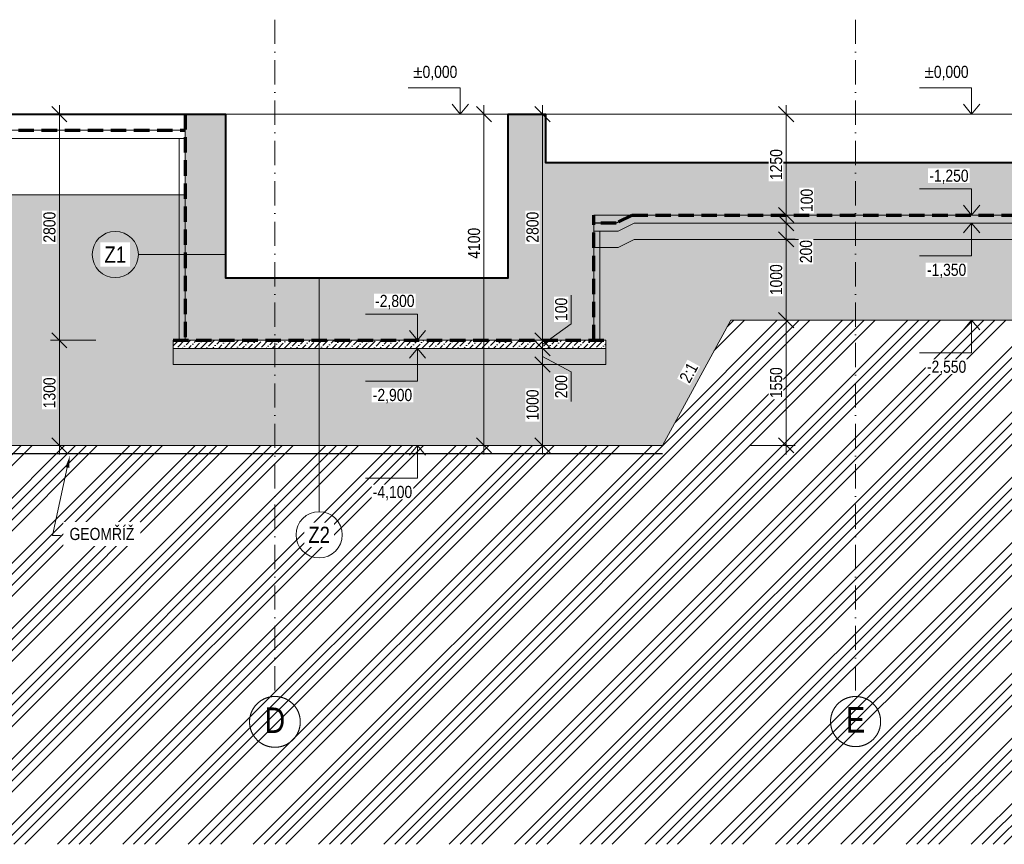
# Model space of a CAD drawing. Header units: millimetres. Extents: x -2694 to 670324, y -147023 to 76385.
# Tile 32 of 51: x 372571 to 384763, y -146531 to -136325. Entities that reach past the tile are written whole.
import ezdxf
from ezdxf import colors
from ezdxf.entities.mleader import LeaderData, LeaderLine
from ezdxf.enums import TextEntityAlignment as Align
from ezdxf.math import Vec2, Vec3

# ---------------------------------------------------------------- set-up
doc = ezdxf.new("R2010")
doc.units = ezdxf.units.MM
doc.header["$LTSCALE"] = 10
for name, pattern in [('Cerchovana 2x', [0.5, 0.3, -0.1, 0, -0.1]), ('DASHDOT', [25.4, 12.7, -6.35, 0, -6.35]), ('ČÁRKOVANÁ', [19.05, 12.7, -6.35])]:
    doc.linetypes.add(name, pattern=pattern)
doc.layers.get('0').update_dxf_attribs({"lineweight": 20})
doc.layers.get('Defpoints').update_dxf_attribs({"lineweight": 20})
for name, color, linetype, lineweight in [('_A_OSY_HPFM', 253, 'DASHDOT', 13), ('A_CARK', 72, 'ČÁRKOVANÁ', 20), ('A_KOTY', 7, 'Continuous', 13), ('A_LEGENDY', 21, 'Continuous', 13), ('A_TENKA', 4, 'Continuous', 20), ('A_TENKA_ZEMNI_PRACE', 31, 'Continuous', 20), ('A_TUCNA', 1, 'Continuous', 40)]:
    doc.layers.add(name, color=color, linetype=linetype, lineweight=lineweight)
doc.layers.add('A_SRAF', color=8, linetype='Continuous', lineweight=13, transparency=0.3)
doc.layers.add('A_SRAFY_ZB', color=7, linetype='Continuous', lineweight=13, true_color=0xc8c8c8, transparency=0.3)
doc.styles.add('ARIAL', font='arial.ttf')
doc.styles.add('KÓTY', font='ARIALN.TTF')
doc.linetypes.add('CIKCAK', pattern='A,0.00254,-5.08,[131,ltypeshp.shx,S=5.08,R=0,X=-5.08,Y=0],-10.16,[131,ltypeshp.shx,S=5.08,R=180,X=5.08,Y=0],-5.08', length=20.32254)
doc.dimstyles.new('INPROS - 75', dxfattribs={"dimscale": 75, "dimtxt": 2, "dimasz": 2.5, "dimexe": 1.5, "dimexo": 2, "dimtad": 1, "dimdec": 0, "dimrnd": 5, "dimtxsty": 'KÓTY', "dimblk": 'OBLIQUE', "dimcen": 2.5, "dimdle": 1.5, "dimadec": 0, "dimazin": 0, "dimtfac": 1, "dimtdec": 0, "dimtmove": 2, "dimatfit": 3, "dimldrblk": 'OBLIQUE', "dimfxl": 6, "dimfxlon": 1, "dimtfill": 1, "dimlwd": -1, "dimlwe": -1, "dimarcsym": 0})

# ---------------------------------------------------------------- blocks, each defined once
blk = doc.blocks.new('_Oblique')
at = {"color": 0, "linetype": 'ByBlock', "lineweight": -2}
blk.add_line((-0.5, -0.5), (0.5, 0.5), dxfattribs=at)
blk = doc.blocks.new('*D263')
at = {"layer": 'A_KOTY', "color": 0, "transparency": 16777216}
for p, q in [((379400, -140087), (379400, -139733)), ((379045, -140343), (379400, -140087)), ((379045, -140506), (379045, -140181)), ((378595, -140293), (379158, -140293)), ((378595, -140393), (379158, -140393))]:
    blk.add_line(p, q, dxfattribs=at)
at = {"layer": 'Defpoints', "color": 0, "transparency": 16777216}
for p in [(378400, -140293), (379045, -140293), (378400, -140393)]:
    blk.add_point(p, dxfattribs=at)
at = {"layer": 'A_KOTY', "color": 0, "transparency": 16777216, "xscale": 187.5, "yscale": 187.5, "zscale": 187.5}
for p, rotation in [((379045, -140293), 90), ((379045, -140393), 270)]:
    blk.add_blockref('_Oblique', p, dxfattribs=dict(at, rotation=rotation))
at = {"layer": 'A_KOTY', "color": 0, "transparency": 16777216, "insert": (379277, -139910), "char_height": 150, "attachment_point": 5, "rotation": 90, "style": 'KÓTY', "bg_fill": 3, "box_fill_scale": 1.1, "bg_fill_color": 256, "bg_fill_true_color": 13158600, "bg_fill_transparency": 0}
blk.add_mtext('100', dxfattribs=at)
blk = doc.blocks.new('*D264')
at = {"layer": 'A_KOTY', "color": 0, "transparency": 16777216}
for p, q in [((379045, -140406), (379045, -137381)), ((379045, -137493), (378933, -137493)), ((378595, -140293), (379158, -140293))]:
    blk.add_line(p, q, dxfattribs=at)
at = {"layer": 'Defpoints', "color": 0, "transparency": 16777216}
for p in [(379045, -137493), (379080, -137493), (378400, -140293)]:
    blk.add_point(p, dxfattribs=at)
at = {"layer": 'A_KOTY', "color": 0, "transparency": 16777216, "xscale": 187.5, "yscale": 187.5, "zscale": 187.5}
for p, rotation in [((379045, -137493), 90), ((379045, -140293), 270)]:
    blk.add_blockref('_Oblique', p, dxfattribs=dict(at, rotation=rotation))
at = {"layer": 'A_KOTY', "color": 0, "transparency": 16777216, "insert": (378922, -138893), "char_height": 150, "attachment_point": 5, "rotation": 90, "style": 'KÓTY', "bg_fill": 3, "box_fill_scale": 1.1, "bg_fill_color": 256, "bg_fill_true_color": 13158600, "bg_fill_transparency": 0}
blk.add_mtext('2800', dxfattribs=at)
blk = doc.blocks.new('*D265')
at = {"layer": 'A_KOTY', "color": 0, "transparency": 16777216}
for p, q in [((382061, -138856), (382061, -137381)), ((381611, -137493), (382174, -137493)), ((381611, -138743), (382174, -138743))]:
    blk.add_line(p, q, dxfattribs=at)
at = {"layer": 'Defpoints', "color": 0, "transparency": 16777216}
for p in [(381305, -137493), (382061, -137493), (381305, -138743)]:
    blk.add_point(p, dxfattribs=at)
at = {"layer": 'A_KOTY', "color": 0, "transparency": 16777216, "xscale": 187.5, "yscale": 187.5, "zscale": 187.5}
for p, rotation in [((382061, -137493), 90), ((382061, -138743), 270)]:
    blk.add_blockref('_Oblique', p, dxfattribs=dict(at, rotation=rotation))
at = {"layer": 'A_KOTY', "color": 0, "transparency": 16777216, "insert": (381938, -138118), "char_height": 150, "attachment_point": 5, "rotation": 90, "style": 'KÓTY', "bg_fill": 3, "box_fill_scale": 1.1, "bg_fill_color": 256, "bg_fill_true_color": 13158600, "bg_fill_transparency": 0}
blk.add_mtext('1250', dxfattribs=at)
blk = doc.blocks.new('*D266')
at = {"layer": 'A_KOTY', "color": 0, "transparency": 16777216}
for p, q in [((382061, -138631), (382061, -138956)), ((381611, -138743), (382174, -138743)), ((382061, -138843), (382174, -138843))]:
    blk.add_line(p, q, dxfattribs=at)
at = {"layer": 'Defpoints', "color": 0, "transparency": 16777216}
for p in [(381305, -138743), (382061, -138843), (382061, -138843)]:
    blk.add_point(p, dxfattribs=at)
at = {"layer": 'A_KOTY', "color": 0, "transparency": 16777216, "xscale": 187.5, "yscale": 187.5, "zscale": 187.5}
for p, rotation in [((382061, -138743), 90), ((382061, -138843), 270)]:
    blk.add_blockref('_Oblique', p, dxfattribs=dict(at, rotation=rotation))
at = {"layer": 'A_KOTY', "color": 0, "transparency": 16777216, "insert": (382317, -138561), "char_height": 150, "attachment_point": 5, "rotation": 90, "style": 'KÓTY', "bg_fill": 3, "box_fill_scale": 1.1, "bg_fill_color": 256, "bg_fill_true_color": 13158600, "bg_fill_transparency": 0}
blk.add_mtext('100', dxfattribs=at)
blk = doc.blocks.new('*D267')
at = {"layer": 'A_KOTY', "color": 0, "transparency": 16777216}
for p, q in [((382061, -138731), (382061, -139156)), ((382061, -138843), (382174, -138843)), ((382061, -139043), (382174, -139043))]:
    blk.add_line(p, q, dxfattribs=at)
at = {"layer": 'Defpoints', "color": 0, "transparency": 16777216}
for p in [(382061, -138843), (382061, -139043), (382061, -139043)]:
    blk.add_point(p, dxfattribs=at)
at = {"layer": 'A_KOTY', "color": 0, "transparency": 16777216, "xscale": 187.5, "yscale": 187.5, "zscale": 187.5, "rotation": 90}
blk.add_blockref('_Oblique', (382061, -138843), dxfattribs=at)
at = {"layer": 'A_KOTY', "color": 0, "transparency": 16777216, "insert": (382308, -139195), "char_height": 150, "attachment_point": 5, "rotation": 90, "style": 'KÓTY', "bg_fill": 3, "box_fill_scale": 1.1, "bg_fill_color": 256, "bg_fill_true_color": 13158600, "bg_fill_transparency": 0}
blk.add_mtext('200', dxfattribs=at)
at = {"layer": 'A_KOTY', "color": 0, "transparency": 16777216, "xscale": 187.5, "yscale": 187.5, "zscale": 187.5, "rotation": 270}
blk.add_blockref('_Oblique', (382061, -139043), dxfattribs=at)
blk = doc.blocks.new('*D268')
at = {"layer": 'A_KOTY', "color": 0, "transparency": 16777216}
for p, q in [((379045, -140281), (379045, -140706)), ((378595, -140393), (379158, -140393)), ((379045, -140493), (379400, -140683)), ((378595, -140593), (379158, -140593)), ((379400, -140683), (379400, -141050))]:
    blk.add_line(p, q, dxfattribs=at)
at = {"layer": 'Defpoints', "color": 0, "transparency": 16777216}
for p in [(378400, -140393), (378400, -140593), (379045, -140593)]:
    blk.add_point(p, dxfattribs=at)
at = {"layer": 'A_KOTY', "color": 0, "transparency": 16777216, "xscale": 187.5, "yscale": 187.5, "zscale": 187.5, "rotation": 90}
blk.add_blockref('_Oblique', (379045, -140393), dxfattribs=at)
at = {"layer": 'A_KOTY', "color": 0, "transparency": 16777216, "insert": (379277, -140867), "char_height": 150, "attachment_point": 5, "rotation": 90, "style": 'KÓTY', "bg_fill": 3, "box_fill_scale": 1.1, "bg_fill_color": 256, "bg_fill_true_color": 13158600, "bg_fill_transparency": 0}
blk.add_mtext('200', dxfattribs=at)
at = {"layer": 'A_KOTY', "color": 0, "transparency": 16777216, "xscale": 187.5, "yscale": 187.5, "zscale": 187.5, "rotation": 270}
blk.add_blockref('_Oblique', (379045, -140593), dxfattribs=at)
blk = doc.blocks.new('*D269')
at = {"layer": 'A_KOTY', "color": 0, "transparency": 16777216}
for p, q in [((382061, -139931), (382061, -141706)), ((381611, -140043), (382174, -140043)), ((381611, -141593), (382174, -141593))]:
    blk.add_line(p, q, dxfattribs=at)
at = {"layer": 'Defpoints', "color": 0, "transparency": 16777216}
for p in [(381376, -140043), (381376, -141593), (382061, -141593)]:
    blk.add_point(p, dxfattribs=at)
at = {"layer": 'A_KOTY', "color": 0, "transparency": 16777216, "xscale": 187.5, "yscale": 187.5, "zscale": 187.5}
for p, rotation in [((382061, -140043), 90), ((382061, -141593), 270)]:
    blk.add_blockref('_Oblique', p, dxfattribs=dict(at, rotation=rotation))
at = {"layer": 'A_KOTY', "color": 0, "transparency": 16777216, "insert": (381938, -140818), "char_height": 150, "attachment_point": 5, "rotation": 90, "style": 'KÓTY', "bg_fill": 3, "box_fill_scale": 1.1, "bg_fill_color": 256, "bg_fill_true_color": 13158600, "bg_fill_transparency": 0}
blk.add_mtext('1550', dxfattribs=at)
blk = doc.blocks.new('*D278')
at = {"layer": 'A_KOTY', "color": 0, "transparency": 16777216}
for p, q in [((382061, -138931), (382061, -140156)), ((382061, -139043), (382174, -139043)), ((382061, -140043), (382174, -140043))]:
    blk.add_line(p, q, dxfattribs=at)
at = {"layer": 'Defpoints', "color": 0, "transparency": 16777216}
for p in [(382061, -139043), (382061, -140043), (382061, -140043)]:
    blk.add_point(p, dxfattribs=at)
at = {"layer": 'A_KOTY', "color": 0, "transparency": 16777216, "xscale": 187.5, "yscale": 187.5, "zscale": 187.5}
for p, rotation in [((382061, -139043), 90), ((382061, -140043), 270)]:
    blk.add_blockref('_Oblique', p, dxfattribs=dict(at, rotation=rotation))
at = {"layer": 'A_KOTY', "color": 0, "transparency": 16777216, "insert": (381938, -139543), "char_height": 150, "attachment_point": 5, "rotation": 90, "style": 'KÓTY', "bg_fill": 3, "box_fill_scale": 1.1, "bg_fill_color": 256, "bg_fill_true_color": 13158600, "bg_fill_transparency": 0}
blk.add_mtext('1000', dxfattribs=at)
blk = doc.blocks.new('*D279')
at = {"layer": 'A_KOTY', "color": 0, "transparency": 16777216}
for p, q in [((378320, -137381), (378320, -141706)), ((378176, -137493), (378433, -137493)), ((378176, -141593), (378433, -141593))]:
    blk.add_line(p, q, dxfattribs=at)
at = {"layer": 'Defpoints', "color": 0, "transparency": 16777216}
for p in [(378026, -137493), (378026, -141593), (378320, -141593)]:
    blk.add_point(p, dxfattribs=at)
at = {"layer": 'A_KOTY', "color": 0, "transparency": 16777216, "xscale": 187.5, "yscale": 187.5, "zscale": 187.5}
for p, rotation in [((378320, -137493), 90), ((378320, -141593), 270)]:
    blk.add_blockref('_Oblique', p, dxfattribs=dict(at, rotation=rotation))
at = {"layer": 'A_KOTY', "color": 0, "transparency": 16777216, "insert": (378197, -139092), "char_height": 150, "attachment_point": 5, "rotation": 90, "style": 'KÓTY', "bg_fill": 3, "box_fill_scale": 1.1, "bg_fill_color": 256, "bg_fill_true_color": 13158600, "bg_fill_transparency": 0}
blk.add_mtext('4100', dxfattribs=at)
blk = doc.blocks.new('*D280')
at = {"layer": 'A_KOTY', "color": 0, "transparency": 16777216}
for p, q in [((379045, -140481), (379045, -141706)), ((378595, -140593), (379158, -140593)), ((378595, -141593), (379158, -141593))]:
    blk.add_line(p, q, dxfattribs=at)
at = {"layer": 'Defpoints', "color": 0, "transparency": 16777216}
for p in [(378400, -140593), (378320, -141593), (379045, -141593)]:
    blk.add_point(p, dxfattribs=at)
at = {"layer": 'A_KOTY', "color": 0, "transparency": 16777216, "xscale": 187.5, "yscale": 187.5, "zscale": 187.5}
for p, rotation in [((379045, -140593), 90), ((379045, -141593), 270)]:
    blk.add_blockref('_Oblique', p, dxfattribs=dict(at, rotation=rotation))
at = {"layer": 'A_KOTY', "color": 0, "transparency": 16777216, "insert": (378922, -141093), "char_height": 150, "attachment_point": 5, "rotation": 90, "style": 'KÓTY', "bg_fill": 3, "box_fill_scale": 1.1, "bg_fill_color": 256, "bg_fill_true_color": 13158600, "bg_fill_transparency": 0}
blk.add_mtext('1000', dxfattribs=at)
blk = doc.blocks.new('*D357')
at = {"layer": 'A_KOTY', "color": 0, "transparency": 16777216}
for p, q in [((373063, -140406), (373063, -137381)), ((373513, -137493), (372951, -137493)), ((373513, -140293), (372951, -140293))]:
    blk.add_line(p, q, dxfattribs=at)
at = {"layer": 'Defpoints', "color": 0, "transparency": 16777216}
for p in [(373063, -137493), (374620, -137493), (374620, -140293)]:
    blk.add_point(p, dxfattribs=at)
at = {"layer": 'A_KOTY', "color": 0, "transparency": 16777216, "xscale": 187.5, "yscale": 187.5, "zscale": 187.5}
for p, rotation in [((373063, -137493), 90), ((373063, -140293), 270)]:
    blk.add_blockref('_Oblique', p, dxfattribs=dict(at, rotation=rotation))
at = {"layer": 'A_KOTY', "color": 0, "transparency": 16777216, "insert": (372940, -138893), "char_height": 150, "attachment_point": 5, "rotation": 90, "style": 'KÓTY', "bg_fill": 3, "box_fill_scale": 1.1, "bg_fill_color": 256, "bg_fill_true_color": 13158600, "bg_fill_transparency": 0}
blk.add_mtext('2800', dxfattribs=at)
blk = doc.blocks.new('*D358')
at = {"layer": 'A_KOTY', "color": 0, "transparency": 16777216}
for p, q in [((373063, -140181), (373063, -141706)), ((373513, -140293), (372951, -140293)), ((373513, -141593), (372951, -141593))]:
    blk.add_line(p, q, dxfattribs=at)
at = {"layer": 'Defpoints', "color": 0, "lineweight": 100, "transparency": 16777216}
for p in [(374620, -140293), (373063, -141593), (374620, -141593)]:
    blk.add_point(p, dxfattribs=at)
at = {"layer": 'A_KOTY', "color": 0, "transparency": 16777216, "xscale": 187.5, "yscale": 187.5, "zscale": 187.5}
for p, rotation in [((373063, -140293), 90), ((373063, -141593), 270)]:
    blk.add_blockref('_Oblique', p, dxfattribs=dict(at, rotation=rotation))
at = {"layer": 'A_KOTY', "color": 0, "transparency": 16777216, "insert": (372940, -140943), "char_height": 150, "attachment_point": 5, "rotation": 90, "style": 'KÓTY', "bg_fill": 3, "box_fill_scale": 1.1, "bg_fill_color": 256, "bg_fill_true_color": 13158600, "bg_fill_transparency": 0}
blk.add_mtext('1300', dxfattribs=at)

msp = doc.modelspace()

# ---------------------------------------------------------------- hatches: boundary and pattern name
at = {"layer": 'A_SRAF'}
h = msp.add_hatch(dxfattribs=at)
h.set_pattern_fill('ANSI34', color=256, scale=30)
h.set_pattern_definition([(45, (0, 16281.7), (-404.1115, 404.1115), []), (45, (134.7, 16281.7), (-404.1115, 404.1115), []), (45, (269.4, 16281.7), (-404.1115, 404.1115), []), (45, (404.1, 16281.7), (-404.1115, 404.1115), [])])
h.paths.add_polyline_path([(415148, -139593.2), (414013.1, -139593.2), (414013.1, -142493.2), (413909.5, -142493.2), (413909.5, -139593.2), (411065, -139593.2), (410515, -138493.2), (406632.7, -138493.7), (405787.3, -140043.7), (405287.3, -140043.7), (403787.6, -142793.2), (400021.7, -142793.2), (398521.7, -140043.2), (395115.5, -140043.2), (393615.5, -142793.2), (387914.4, -142793.2), (386414.4, -140043.2), (381376, -140043.2), (380530.5, -141593.2), (369791.4, -141593.2), (369136.8, -142793.2), (359669.8, -142792.7), (358170, -140043.2), (357670, -140043.2), (356824.6, -138493.2), (355507.4, -138493.2), (355507.4, -146531.1), (415148, -146531.1)])
h = msp.add_hatch(dxfattribs=at)
h.set_pattern_fill('AR-CONC', color=256, scale=2)
h.paths.add_polyline_path([(400900, -138493.2), (392815, -138493.2), (392815, -141493.2), (392965, -141493.2), (392965, -141593.2), (392965, -141793.2), (388565, -141793.2), (388565, -141593.2), (388565, -141493.2), (388715, -141493.2), (388715, -139043.2), (380180, -139043.2), (379980, -139143.2), (379680, -139143.2), (379680, -140293.2), (379830, -140293.2), (379830, -140393.2), (379830, -140593.2), (374470, -140593.2), (374470, -140393.2), (374470, -140293.2), (374620, -140293.2), (374620, -138493.2), (368270.8, -138493.2), (368270.8, -140893.2), (368270.8, -141293.2), (368420.8, -141293.2), (368420.8, -141393.2), (368420.8, -141593.2), (360420.8, -141593.2), (360420.8, -141393.2), (360420.8, -141293.2), (360570.8, -141293.2), (360570.8, -140893.2), (360570.8, -138493.2), (356824.6, -138493.2), (357670, -140043.2), (358170, -140043.2), (359670, -142793.2), (369136.8, -142793.2), (369791.4, -141593.2), (380530.5, -141593.2), (381376, -140043.2), (386414.4, -140043.2), (387914.4, -142793.2), (393615.5, -142793.2), (394270.1, -141593.2), (395115.5, -140043.2), (398521.7, -140043.2), (399367.1, -141593.2), (400021.7, -142793.2), (403787.6, -142793.2), (404455.1, -141569.4), (405287.3, -140043.7), (405787.3, -140043.7), (406633, -138493.2), (403000, -138493.2), (403000, -141169.4), (403000, -141469.4), (403150, -141471.4), (403150, -141571.4), (403150, -141771.4), (400750, -141771.4), (400750, -141571.4), (400750, -141471.4), (400900, -141471.4), (400900, -141469.4), (400900, -141169.4)])
h = msp.add_hatch(dxfattribs=at)
h.set_pattern_fill('ANSI36', color=256, scale=16.5, angle=-1.27e-14)
h.paths.add_polyline_path([(388715, -138743.2), (379680, -138743.2), (379680, -138943.2), (379980, -138943.2), (380180, -138843.2), (388715, -138843.2)])
h = msp.add_hatch(dxfattribs=at)
h.set_pattern_fill('ANSI36', color=256, scale=16.5, angle=-1.27e-14)
h.paths.add_polyline_path([(379830, -140293.2), (379680, -140293.2), (374620, -140293.2), (374470, -140293.2), (374470, -140393.2), (374620, -140393.2), (379830, -140393.2)])
h = msp.add_hatch(dxfattribs=at)
h.set_pattern_fill('GRAVEL', color=256, scale=11, angle=-90)
h.paths.add_polyline_path([(379830, -140393.2), (374620, -140393.2), (374470, -140393.2), (374470, -140593.2), (379830, -140593.2)])
at = {"layer": 'A_SRAFY_ZB', "linetype": 'Continuous', "lineweight": -3}
msp.add_hatch(color=256, dxfattribs=at).paths.add_polyline_path([(378620, -137493.2), (379080, -137493.2), (379080, -138093.2), (379680, -138093.2), (379680, -140293.2), (374620, -140293.2), (374620, -137493.2), (375120, -137493.2), (375120, -139518.2), (378620, -139518.2)], flags=16)
msp.add_hatch(color=256, dxfattribs=at).paths.add_polyline_path([(379680, -138743.2), (379680, -138093.2), (388715, -138093.2), (388715, -138743.2)])

# ---------------------------------------------------------------- linework, layer by layer
at = {"layer": '_A_OSY_HPFM', "linetype": 'Cerchovana 2x', "ltscale": 100, "transparency": 33554687}
for p, q in [((375729.9, -136324.6), (375729.9, -144702.5)), ((382919.9, -136324.6), (382919.9, -144702.5))]:
    msp.add_line(p, q, dxfattribs=at)
at = {"layer": '_A_OSY_HPFM', "linetype": 'Cerchovana 2x', "ltscale": 10000, "transparency": 33554687}
for centre, radius in [((375731.2, -145015.8), 314.2), ((382921.2, -145011.6), 310)]:
    msp.add_circle(centre, radius, dxfattribs=at)
at = {"layer": 'A_CARK', "color": 1, "lineweight": 70, "ltscale": 1.5}
for points in [[(374620, -137493.2), (374620, -140293.2)], [(368270.8, -137693.2), (374620, -137693.2)], [(379680, -140293.2), (379680, -138743.2)], [(380156.3, -138743.2), (379956.3, -138843.2), (379680, -138843.2)], [(380156.3, -138743.2), (388715, -138743.2), (388715, -141493.2)], [(374470, -140293.2), (379830, -140293.2)]]:
    msp.add_lwpolyline(points, dxfattribs=at)
at = {"layer": 'A_CARK', "linetype": 'CIKCAK', "lineweight": 15, "ltscale": 0.4}
for points in [[(374545, -140293.2), (374545, -137793.2)], [(379755, -140293.2), (379755, -138943.2)]]:
    msp.add_lwpolyline(points, dxfattribs=at)
at = {"layer": 'A_CARK', "color": 6, "linetype": 'CIKCAK', "lineweight": 30, "ltscale": 0.7}
msp.add_lwpolyline([(369791.4, -141692.7), (380530.5, -141693.2)], dxfattribs=at)
at = {"layer": 'A_KOTY'}
for p, q in [((378026.4, -137168.9), (378026.4, -137493.2)), ((384356.9, -137168.9), (384356.9, -137493.2)), ((378026.4, -137493.2), (377925.7, -137371.9)), ((378026.4, -137493.2), (377925.7, -137371.9)), ((378026.4, -137493.2), (378127, -137371.9)), ((384356.9, -137493.2), (384256.2, -137371.9)), ((384356.9, -137493.2), (384256.2, -137371.9)), ((384356.9, -137493.2), (384457.6, -137371.9)), ((384356.9, -138418.9), (384356.9, -138743.2)), ((384356.9, -138743.2), (384256.2, -138621.9)), ((384356.9, -138743.2), (384256.2, -138621.9)), ((384356.9, -138743.2), (384457.6, -138621.9)), ((384356.9, -138843.2), (384256.2, -138964.4)), ((384356.9, -138843.2), (384256.2, -138964.4)), ((384356.9, -139249.4), (384356.9, -138843.2)), ((384356.9, -138843.2), (384457.6, -138964.4)), ((384356.9, -140043.2), (384256.2, -140164.4)), ((384356.9, -140043.2), (384256.2, -140164.4)), ((384356.9, -140449.4), (384356.9, -140043.2)), ((384356.9, -140043.2), (384457.6, -140164.4)), ((377496.4, -140393.2), (377395.7, -140514.4)), ((377496.4, -140393.2), (377395.7, -140514.4)), ((377496.4, -140799.4), (377496.4, -140393.2)), ((377496.4, -140393.2), (377597, -140514.4)), ((377496.4, -141593.2), (377395.7, -141714.4)), ((377496.4, -141593.2), (377395.7, -141714.4)), ((377496.4, -141999.4), (377496.4, -141593.2)), ((377496.4, -141593.2), (377597, -141714.4))]:
    msp.add_line(p, q, dxfattribs=at)
at = {"layer": 'A_KOTY', "color": 1}
for p, q in [((377496.4, -139968.9), (377496.4, -140293.2)), ((377496.4, -140293.2), (377395.7, -140171.9)), ((377496.4, -140293.2), (377395.7, -140171.9)), ((377496.4, -140293.2), (377597, -140171.9))]:
    msp.add_line(p, q, dxfattribs=at)
at = {"layer": 'A_KOTY'}
for points in [[(378026.4, -137168.9), (377382.2, -137168.9)], [(384356.9, -137168.9), (383712.7, -137168.9)], [(384356.9, -138418.9), (383712.7, -138418.9)], [(374040.4, -139231.5), (375120, -139231.5)], [(384356.9, -139249.4), (383712.7, -139249.4)], [(376278.6, -142414.6), (376278.6, -139518.2)], [(384356.9, -140449.4), (383712.7, -140449.4)], [(377496.4, -140799.4), (376852.2, -140799.4)], [(377496.4, -141999.4), (376852.2, -141999.4)]]:
    msp.add_lwpolyline(points, dxfattribs=at)
at = {"layer": 'A_KOTY', "color": 1}
msp.add_lwpolyline([(377496.4, -139968.9), (376852.2, -139968.9)], dxfattribs=at)
at = {"layer": 'A_KOTY'}
for centre in [(373754.7, -139231.5), (376278.6, -142700.3)]:
    msp.add_circle(centre, 285.7, dxfattribs=at)
at = {"layer": 'A_TENKA', "linetype": 'Continuous', "transparency": 33554687}
for p, q in [((374620, -137493.2), (374620, -140293.2)), ((375120, -137493.2), (374620, -137493.2)), ((375120, -139518.2), (375120, -137493.2)), ((378620, -137493.2), (378620, -139518.2)), ((379080, -137493.2), (378620, -137493.2)), ((379080, -138093.2), (379080, -137493.2)), ((388715, -138093.2), (379080, -138093.2)), ((379680, -138093.2), (379080, -138093.2)), ((379680, -138743.2), (388715, -138743.2)), ((379680, -140293.2), (379680, -138743.2)), ((378620, -139518.2), (375120, -139518.2)), ((374620, -140293.2), (379680, -140293.2))]:
    msp.add_line(p, q, dxfattribs=at)
at = {"layer": 'A_TENKA', "color": 5}
msp.add_lwpolyline([(412115.6, -137493.2), (356883.4, -137493.2)], dxfattribs=at)
at = {"layer": 'A_TENKA'}
for points in [[(368270.8, -137493.2), (374620, -137493.2)], [(368270.8, -137693.2), (374620, -137693.2)], [(368270.8, -137793.2), (374620, -137793.2)], [(380180, -138843.2), (379980, -138943.2)], [(380180, -138843.2), (380180, -138843.2), (388715, -138843.2), (388715, -138743.2)], [(379980, -138943.2), (379980, -138943.2), (379980, -138943.2), (379680, -138943.2)]]:
    msp.add_lwpolyline(points, dxfattribs=at)
at = {"layer": 'A_TENKA', "color": 2, "lineweight": 30}
msp.add_lwpolyline([(380135.2, -138753.7), (379956.3, -138843.2), (379680, -138843.2)], dxfattribs=at)
at = {"layer": 'A_TENKA', "color": 2}
msp.add_lwpolyline([(380180, -138843.2), (379980, -138943.2), (379680, -138943.2)], dxfattribs=at)
at = {"layer": 'A_TENKA', "linetype": 'Continuous', "transparency": 33554687}
msp.add_lwpolyline([(379680, -140293.2), (379830, -140293.2), (379830, -140393.2), (374620, -140393.2), (374470, -140393.2), (374470, -140293.2), (374620, -140293.2)], dxfattribs=at)
at = {"layer": 'A_TENKA_ZEMNI_PRACE', "linetype": 'Continuous', "transparency": 33554687}
msp.add_line((381376, -140043.2), (380530.5, -141593.2), dxfattribs=at)
for points in [[(374620, -138493.2), (368270.8, -138493.2)], [(388715, -138843.2), (388715, -139043.2), (380180, -139043.2)], [(380180, -139043.2), (379980, -139143.2), (379680, -139143.2)], [(386414.4, -140043.2), (381376, -140043.2)], [(374470, -140393.2), (374470, -140593.2), (379830, -140593.2), (379830, -140393.2)], [(369791.4, -141593.2), (380530.5, -141593.2)], [(380530.5, -141593.2), (369791.4, -141593.2)]]:
    msp.add_lwpolyline(points, dxfattribs=at)
at = {"layer": 'A_TUCNA', "color": 23}
msp.add_lwpolyline([(355507.4, -137493.2), (375120, -137493.2), (375120, -139518.2), (378620, -139518.2), (378620, -137493.2), (379080, -137493.2), (379080, -138093.2), (388715, -138093.2), (388715, -137493.2), (389035, -137493.2), (389035, -137893.2), (389675, -137893.2), (389675, -140743.2), (391035, -140743.2), (391035, -137893.2), (391355, -137893.2), (391355, -137693.2), (391675, -137693.2), (391675, -137493.2), (393670, -137493.2), (393670, -137893.2), (394470, -137893.2), (394470, -137493.2), (401200, -137493.2)], dxfattribs=at)

# ---------------------------------------------------------------- texts
at = {"layer": '_A_OSY_HPFM', "linetype": 'Cerchovana 2x', "ltscale": 100, "transparency": 33554687, "style": 'ARIAL'}
for s, width, p, p2 in [('E', 0.800324, (382803.7, -145148.6), (383038.7, -145148.6)), ('D', 0.800221, (375604.1, -145152.8), (375858.4, -145152.8))]:
    msp.add_text(s, height=315, dxfattribs=dict(at, width=width)).set_placement(p, p2, align=Align.FIT)
at = {"layer": 'A_KOTY', "char_height": 150, "attachment_point": 5, "style": 'KÓTY', "bg_fill": 3, "box_fill_scale": 1.1, "bg_fill_color": 256, "bg_fill_true_color": 13158600, "bg_fill_transparency": 0}
for insert in [(377717.1, -136984.4), (384047.7, -136984.4)]:
    msp.add_mtext('\\A1;%%P0,000', dxfattribs=dict(at, insert=insert))

# ---------------------------------------------------------------- next in the draw order: texts
for s, insert in [('\\A1;-1,250', (384076.5, -138269.5)), ('\\A1;-1,350', (384047.7, -139433.9)), ('\\A1;-2,550', (384047.7, -140633.9)), ('\\A1;-2,900', (377187.1, -140983.9)), ('\\A1;-4,100', (377187.1, -142183.9))]:
    msp.add_mtext(s, dxfattribs=dict(at, insert=insert))
at = {"layer": 'A_KOTY', "char_height": 200, "attachment_point": 5, "style": 'KÓTY', "bg_fill": 3, "box_fill_scale": 1.25, "bg_fill_color": 256, "bg_fill_transparency": 0}
for s, insert in [('\\A1;Z1', (373754.7, -139231.5)), ('\\A1;Z2', (376278.6, -142700.3))]:
    msp.add_mtext(s, dxfattribs=dict(at, insert=insert))
at = {"layer": 'A_KOTY', "color": 1, "insert": (377216, -139819.5), "char_height": 150, "attachment_point": 5, "style": 'KÓTY', "bg_fill": 3, "box_fill_scale": 1.1, "bg_fill_color": 256, "bg_fill_true_color": 13158600, "bg_fill_transparency": 0}
msp.add_mtext('\\A1;-2,800', dxfattribs=at)
at = {"layer": 'A_KOTY', "insert": (380854.1, -140693.3), "char_height": 150, "attachment_point": 5, "rotation": 61.38954, "style": 'KÓTY', "bg_fill": 3, "box_fill_scale": 1.1, "bg_fill_color": 256, "bg_fill_true_color": 13158600, "bg_fill_transparency": 0}
msp.add_mtext('\\A1;2:1', dxfattribs=at)

# ---------------------------------------------------------------- next in the draw order: dimensions: what is measured, and where the dimension line sits
at = {"layer": 'A_KOTY'}
for base, p1, p2, picture, middle in [((382061.3, -137493.2), (381305.3, -138743.2), (381305.3, -137493.2), '*D265', (381937.8, -138118.2)), ((382061.3, -141593.2), (381376, -140043.2), (381376, -141593.2), '*D269', (381937.8, -140818.2))]:
    dim = msp.add_linear_dim(base=base, p1=p1, p2=p2, angle=270, dimstyle='INPROS - 75', dxfattribs=at)
    dim.commit()
    dim.dimension.update_dxf_attribs({"geometry": picture, "text_midpoint": middle})
dim = msp.add_linear_dim(base=(379045.3, -140293.2), p1=(378400, -140393.2), p2=(378400, -140293.2), angle=270, dimstyle='INPROS - 75', override={"dimtmove": 1}, dxfattribs=at)
dim.commit()
dim.dimension.update_dxf_attribs({"geometry": '*D263', "text_midpoint": (379400, -140040), "dimtype": 160})

# ---------------------------------------------------------------- next in the draw order: leaders
at = {"layer": 'A_LEGENDY'}
ml = msp.add_multileader_mtext('Standard', dxfattribs=at)
ml.set_content('GEOMŘÍŽ', color=256, style='KÓTY')
ml.set_leader_properties(color=256, linetype='Continuous', lineweight=-1)
ml.build(insert=Vec2(0, 0))
ml.multileader.update_dxf_attribs({"text_left_attachment_type": 2, "text_right_attachment_type": 2, "dogleg_length": 66.7, "arrow_head_size": 150})
ctx = ml.context
ctx.base_point, ctx.char_height, ctx.arrow_head_size, ctx.landing_gap_size, ctx.plane_origin = Vec3(373075.5, -142710.8), 150, 150, 112.5, Vec3(376767.5, -136922.7)
ctx.left_attachment, ctx.right_attachment = 2, 2
notes = []
notes.append((ctx, [(0, (1, 1, 0), (372975.5, -142710.8), (1, 0), 100, [(0, [(373192.9, -141720.5)], 0, [])])]))
ctx.mtext.insert, ctx.mtext.rotation, ctx.mtext.defined_height, ctx.mtext.flow_direction = Vec3(373188, -142615), 6.2831853, 238.9, 5
ctx.mtext.has_bg_fill, ctx.mtext.bg_color, ctx.mtext.bg_scale_factor, ctx.mtext.bg_transparency, ctx.mtext.use_window_bg_color = 1, -1027028792, 1.5, 0, 1
for ctx, leaders in notes:
    for number, flags, end, landing, length, lines in leaders:
        leader = LeaderData()
        leader.index, (leader.has_last_leader_line, leader.has_dogleg_vector, leader.attachment_direction) = number, flags
        leader.last_leader_point, leader.dogleg_vector, leader.dogleg_length = Vec3(end), Vec3(landing), length
        for number, points, colour, breaks in lines:
            line = LeaderLine()
            line.index, line.vertices, line.color, line.breaks = number, Vec3.list(points), colors.encode_raw_color(colour), breaks
            leader.lines.append(line)
        ctx.leaders.append(leader)

# ---------------------------------------------------------------- next in the draw order: dimensions: what is measured, and where the dimension line sits
at = {"layer": 'A_KOTY'}
for base, p1, p2, angle, picture, middle in [((373063, -137493.2), (374620, -140293.2), (374620, -137493.2), 90, '*D357', (372939.6, -138893.2)), ((379045.3, -137493.2), (378400, -140293.2), (379080, -137493.2), 270, '*D264', (378921.8, -138893.2))]:
    dim = msp.add_linear_dim(base=base, p1=p1, p2=p2, angle=angle, dimstyle='INPROS - 75', dxfattribs=at)
    dim.commit()
    dim.dimension.update_dxf_attribs({"geometry": picture, "text_midpoint": middle})
dim = msp.add_linear_dim(base=(382061.3, -138843.2), p1=(381305.3, -138743.2), p2=(382061.3, -138843.2), angle=270, dimstyle='INPROS - 75', dxfattribs=at)
dim.commit()
dim.dimension.update_dxf_attribs({"geometry": '*D266', "text_midpoint": (382316.5, -138560.9), "dimtype": 160})

# ---------------------------------------------------------------- next in the draw order: dimensions: what is measured, and where the dimension line sits
dim = msp.add_linear_dim(base=(382061.3, -139043.2), p1=(382061.3, -138843.2), p2=(382061.3, -139043.2), angle=270, dimstyle='INPROS - 75', dxfattribs=at)
dim.commit()
dim.dimension.update_dxf_attribs({"geometry": '*D267', "text_midpoint": (382308.3, -139194.6), "dimtype": 160})
dim = msp.add_linear_dim(base=(373063, -141593.2), p1=(374620, -140293.2), p2=(374620, -141593.2), angle=90, dimstyle='INPROS - 75', dxfattribs=at)
dim.commit()
dim.dimension.update_dxf_attribs({"geometry": '*D358', "text_midpoint": (372939.6, -140943.2)})
dim = msp.add_linear_dim(base=(379045.3, -140593.2), p1=(378400, -140393.2), p2=(378400, -140593.2), angle=270, dimstyle='INPROS - 75', override={"dimtmove": 1}, dxfattribs=at)
dim.commit()
dim.dimension.update_dxf_attribs({"geometry": '*D268', "text_midpoint": (379400, -140730), "dimtype": 160})

# ---------------------------------------------------------------- next in the draw order: dimensions: what is measured, and where the dimension line sits
dim = msp.add_linear_dim(base=(378320, -141593.2), p1=(378026.4, -137493.2), p2=(378026.4, -141593.2), angle=270, dimstyle='INPROS - 75', dxfattribs=at)
dim.commit()
dim.dimension.update_dxf_attribs({"geometry": '*D279', "text_midpoint": (378196.5, -139092.2), "dimtype": 160})
dim = msp.add_linear_dim(base=(382061.3, -140043.2), p1=(382061.3, -139043.2), p2=(382061.3, -140043.2), angle=270, dimstyle='INPROS - 75', dxfattribs=at)
dim.commit()
dim.dimension.update_dxf_attribs({"geometry": '*D278', "text_midpoint": (381937.8, -139543.2)})

# ---------------------------------------------------------------- next in the draw order: hatches: boundary and pattern name
at = {"layer": 'A_SRAF'}
h = msp.add_hatch(dxfattribs=at)
h.set_pattern_fill('GRAVEL', color=256, scale=12, angle=-90)
h.paths.add_polyline_path([(379755, -138943.2), (379680, -138943.2), (379680, -139143.2), (379755, -139143.2)])
h.paths.add_polyline_path([(382919.9, -138843.2), (380180, -138843.2), (379980, -138943.2), (379755, -138943.2), (379755, -139143.2), (379980, -139143.2), (380180, -139043.2), (382919.9, -139043.2)])
h.paths.add_polyline_path([(384356.9, -138843.2), (382919.9, -138843.2), (382919.9, -139043.2), (384356.9, -139043.2)])
h.paths.add_polyline_path([(388715, -138843.2), (384356.9, -138843.2), (384356.9, -139043.2), (388715, -139043.2)])
h.paths.add_polyline_path([(382464, -139373.6), (382464, -139011.9), (382151.7, -139011.9), (382151.7, -139373.6)], flags=9)
h.paths.add_polyline_path([(386082.2, -138995), (386082.2, -138537.7), (385769.9, -138537.7), (385769.9, -138995)], flags=9)

# ---------------------------------------------------------------- next in the draw order: dimensions: what is measured, and where the dimension line sits
at = {"layer": 'A_KOTY'}
dim = msp.add_linear_dim(base=(379045.3, -141593.2), p1=(378400, -140593.2), p2=(378320, -141593.2), angle=270, dimstyle='INPROS - 75', dxfattribs=at)
dim.commit()
dim.dimension.update_dxf_attribs({"geometry": '*D280', "text_midpoint": (378921.8, -141093.2)})

doc.saveas('drawing.dxf')
